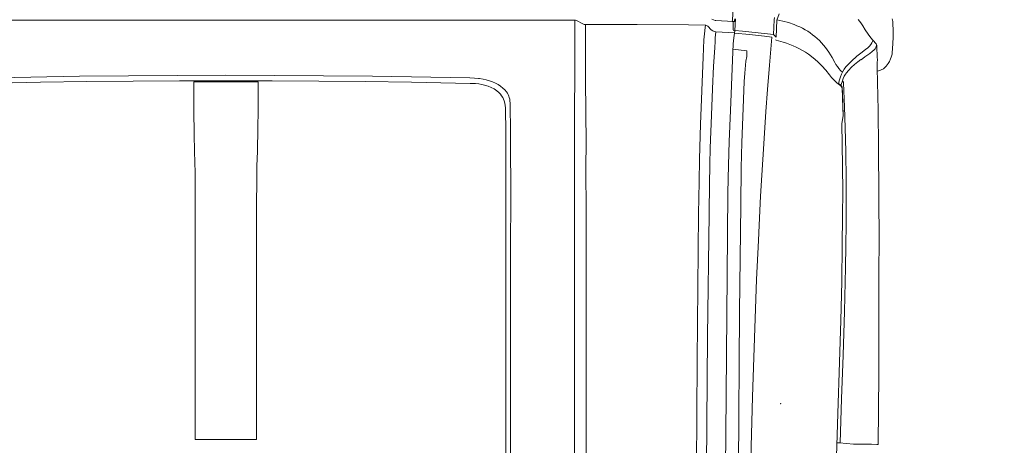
# Model space of a CAD drawing. Header units: millimetres. Extents: x 2204655785 to 2205143108, y 485765510 to 486291538.
# Tile 97 of 156: x 2204986560 to 2204988486, y 486182934 to 486183767. Entities that reach past the tile are written whole.
import ezdxf
from ezdxf.enums import TextEntityAlignment as Align
from ezdxf.lldxf.tags import DXFTag

# ---------------------------------------------------------------- set-up
doc = ezdxf.new("R2010")
doc.units = ezdxf.units.MM
doc.linetypes.add('НЕВИДИМАЯX2', pattern=[19.05, 12.7, -6.35])
for name, color, linetype in [('206ППР Панелевоз', 7, 'Continuous'), ('ППР_Автокран СКАТ-40', 7, 'Continuous'), ('ППР_Автокран_Опасная зона', 1, 'Continuous'), ('ППР_Опасная зона от крана', 1, 'Continuous'), ('ППР_Разрез', 5, 'Continuous'), ('ППР_Стрела', 7, 'Continuous')]:
    doc.layers.add(name, color=color, linetype=linetype)
doc.styles.add('ППРк_М1-1', font='GOST_Common Italic.ttf', dxfattribs={"height": 800})
doc.styles.add('ППРк_М1-1кран', font='GOST_Common Italic.ttf', dxfattribs={"width": 0.8, "height": 600})
tags = doc.linetypes.add('опасная зона_Кран', pattern='A,30,-8,4,-8,30,-8,4,-8,30,-8,4,[230,Bbox.shx,S=2.5,R=0,X=0,Y=-10],-6', length=148).pattern_tags.tags
tags[24] = DXFTag(74, 5)

# ---------------------------------------------------------------- blocks, each defined once
blk = doc.blocks.new('*U374')
at = {"layer": 'ППР_Опасная зона от крана', "linetype": 'опасная зона_Кран', "lineweight": 80, "ltscale": 100}
blk.add_arc((29475, 0), 54570, 270, 90, dxfattribs=at)
at = {"layer": 'ППР_Стрела', "linetype": 'НЕВИДИМАЯX2', "lineweight": 50, "ltscale": 100}
blk.add_arc((29475, 0), 38700, 270, 90, dxfattribs=at)
at = {"layer": 'ППР_Стрела', "linetype": 'Continuous', "lineweight": 100}
blk.add_arc((29475, 0), 35000, 270, 90, dxfattribs=at)
at = {"style": 'ППРк_М1-1', "width": 0.8}
for tag, p, height, flags in [('ОПАСНАЯ_ЗОНА', (25480.86, 21929.55), 800, 1), ('ОТЛЕТ_ГРУЗА', (25413.72, 20678.22), 800, 1), ('Кол-во_элементов', (2695.66, -1978.25), 1200, 8)]:
    blk.add_attdef(tag, p, '', height=height, dxfattribs=dict(at, flags=flags))
at = {"style": 'ППРк_М1-1', "width": 0.8, "flags": 8}
blk.add_attdef('МАРКА_КРАНА', text='', height=1200, dxfattribs=at).set_placement((8837.5, 818.17), align=Align.CENTER)
blk.add_attdef('ВЫСОТА', text='', height=1200, dxfattribs=at).set_placement((9134.89, -8454.02), align=Align.MIDDLE_CENTER)
at = {"layer": 'Defpoints', "style": 'ППРк_М1-1', "width": 0.8, "flags": 1}
for tag, p in [('МАКСИМАЛЬНАЯ_ДЛИНА_ГРУЗА', (25470.43, 19233.22)), ('ШИРИНА_ГРУЗА', (25397.01, 17803.51))]:
    blk.add_attdef(tag, p, '', height=800, dxfattribs=at)
at = {"layer": 'ППР_Разрез', "style": 'ППРк_М1-1кран', "width": 0.8, "flags": 8}
for tag, p in [('РАЗРЕЗ2', (-1027.85, 55181.17)), ('РАЗРЕЗ', (-1731.87, -54129.29))]:
    blk.add_attdef(tag, p, '', height=800, dxfattribs=at)
at = {"layer": 'ППР_Стрела', "style": 'ППРк_М1-1кран', "width": 0.8, "flags": 8}
for tag, p in [('ВЫСОТА_КРЮКА_ГОРИЗ', (-22781.64, 24557.61)), ('ВЫСОТА_КРЮКА_НАКЛ', (-23522.06, 23711.4)), ('ГАБАРИТ_СТРЕЛЫ', (-25019.84, 21408.72)), ('ВЫЛЕТ', (-19745.38, 16966.54))]:
    blk.add_attdef(tag, p, '', height=800, rotation=317, dxfattribs=at)
blk = doc.blocks.new('*U420')
at = {"layer": 'ППР_Опасная зона от крана', "linetype": 'опасная зона_Кран', "lineweight": 80, "ltscale": 100}
blk.add_arc((135, 0), 50270, 90, 270, dxfattribs=at)
at = {"layer": 'ППР_Стрела', "linetype": 'НЕВИДИМАЯX2', "lineweight": 50, "ltscale": 100}
blk.add_arc((135, 0), 38700, 90, 270, dxfattribs=at)
at = {"layer": 'ППР_Стрела', "linetype": 'Continuous', "lineweight": 100}
blk.add_arc((135, 0), 30700, 90, 270, dxfattribs=at)
at = {"style": 'ППРк_М1-1', "width": 0.8}
for tag, p, height, flags in [('ОПАСНАЯ_ЗОНА', (25480.86, 21929.55), 800, 1), ('ОТЛЕТ_ГРУЗА', (25413.72, 20678.22), 800, 1), ('Кол-во_элементов', (2695.66, -1978.25), 1200, 8)]:
    blk.add_attdef(tag, p, '', height=height, dxfattribs=dict(at, flags=flags))
at = {"style": 'ППРк_М1-1', "width": 0.8, "flags": 8}
blk.add_attdef('МАРКА_КРАНА', text='', height=1200, dxfattribs=at).set_placement((8837.5, 818.17), align=Align.CENTER)
blk.add_attdef('ВЫСОТА', text='', height=1200, dxfattribs=at).set_placement((9134.89, -8454.02), align=Align.MIDDLE_CENTER)
at = {"layer": 'Defpoints', "style": 'ППРк_М1-1', "width": 0.8, "flags": 1}
for tag, p in [('МАКСИМАЛЬНАЯ_ДЛИНА_ГРУЗА', (25470.43, 19233.22)), ('ШИРИНА_ГРУЗА', (25397.01, 17803.51))]:
    blk.add_attdef(tag, p, '', height=800, dxfattribs=at)
at = {"layer": 'ППР_Разрез', "style": 'ППРк_М1-1кран', "width": 0.8, "flags": 8}
for tag, p in [('РАЗРЕЗ2', (-1027.85, 55181.17)), ('РАЗРЕЗ', (-1731.87, -54129.29))]:
    blk.add_attdef(tag, p, '', height=800, dxfattribs=at)
at = {"layer": 'ППР_Стрела', "style": 'ППРк_М1-1кран', "width": 0.8, "flags": 8}
for tag, p in [('ВЫСОТА_КРЮКА_ГОРИЗ', (-19652.89, 21607.87)), ('ГАБАРИТ_СТРЕЛЫ', (-25019.84, 21408.72)), ('ВЫСОТА_КРЮКА_НАКЛ', (-20393.31, 20761.66)), ('ВЫЛЕТ', (-16616.63, 14016.8))]:
    blk.add_attdef(tag, p, '', height=800, rotation=317, dxfattribs=at)
blk = doc.blocks.new('*U53')
at = {"layer": '206ППР Панелевоз', "lineweight": 5}
for p, q in [((9221.8, 1308.1), (9219.3, 1307.1)), ((9224.4, 1308.6), (9221.8, 1308.1)), ((9228.9, 1308.8), (9224.4, 1308.6)), ((9242, 1309.2), (9228.9, 1308.8)), ((9254.8, 1309.1), (9242, 1309.2)), ((9268.3, 1308.6), (9254.8, 1309.1)), ((9285.7, 1307.4), (9268.3, 1308.6)), ((9288.5, 1306.9), (9285.7, 1307.4)), ((9294.7, 1305.4), (9288.5, 1306.9)), ((9288.5, 1306.9), (9288.5, 1306.9)), ((9297.8, 1304.2), (9294.7, 1305.4)), ((9303, 1301.8), (9297.8, 1304.2)), ((9306.9, 1299.5), (9303, 1301.8)), ((9309.8, 1297.6), (9306.9, 1299.5)), ((9312.3, 1295.5), (9309.8, 1297.6)), ((9315.7, 1292.2), (9312.3, 1295.5)), ((9317.5, 1290), (9315.7, 1292.2)), ((9261.3, 1269.3), (9268.4, 1276)), ((9268.4, 1276), (9269.7, 1276.8)), ((9268.4, 1276), (9270, 1276.4)), ((9268.4, 1276), (9268.4, 1276)), ((9269.7, 1276.8), (9271.2, 1277.3)), ((9270, 1276.4), (9271.9, 1276.5)), ((9271.2, 1277.3), (9271.9, 1277.4)), ((9271.9, 1277.4), (9296.2, 1277.7)), ((9271.9, 1276.5), (9273.8, 1276.2)), ((9273.8, 1276.2), (9275.8, 1275.4)), ((9275.8, 1275.4), (9278, 1274)), ((9278, 1274), (9280.2, 1272.1)), ((9280.2, 1272.1), (9283.6, 1268.3)), ((9296.2, 1277.7), (9297.5, 1278.2)), ((9297.5, 1278.2), (9298.8, 1278.4)), ((9298.8, 1278.4), (9300.1, 1278.5)), ((9300.1, 1278.5), (9301.5, 1278.3)), ((9301.5, 1278.3), (9303.1, 1277.8)), ((9303.1, 1277.8), (9315.8, 1277.8)), ((9315.8, 1277.8), (9398.5, 1279.5)), ((9319.6, 1285.8), (9317.5, 1290)), ((9320.5, 1283), (9319.6, 1285.8)), ((9321.6, 1277.9), (9320.5, 1283)), ((9398.5, 1279.5), (9471.3, 1280.6)), ((9471.3, 1280.6), (9564.7, 1281.4)), ((9564.7, 1281.4), (9658, 1281.7)), ((9658, 1281.7), (9710, 1280.8)), ((9710, 1280.8), (9778.7, 1281.2)), ((9778.7, 1281.2), (9847.3, 1281.4)), ((9847.3, 1281.4), (9915.9, 1281.1)), ((9915.9, 1281.1), (9984.5, 1280.5)), ((9984.5, 1280.5), (10053.1, 1279.7)), ((10052.7, 1276.9), (10052.4, 1266.5)), ((10053.1, 1279.7), (10052.7, 1276.9)), ((9241.1, 1254.6), (9233.4, 1249.9)), ((9249.3, 1260.2), (9241.1, 1254.6)), ((9256.7, 1265.6), (9249.3, 1260.2)), ((9261.3, 1269.3), (9256.7, 1265.6)), ((9262, 1269.3), (9261.3, 1269.3)), ((9264, 1268.8), (9262, 1269.3)), ((9266.7, 1267.5), (9264, 1268.8)), ((9269.8, 1265.4), (9266.7, 1267.5)), ((9272.9, 1262.7), (9269.8, 1265.4)), ((9276.1, 1259.4), (9272.9, 1262.7)), ((9279.7, 1255.2), (9276.1, 1259.4)), ((9286.6, 1246), (9279.7, 1255.2)), ((9283.6, 1268.3), (9287.4, 1263.3)), ((9287.4, 1263.3), (9294.1, 1253.6)), ((9294.1, 1253.6), (9299.4, 1246.5)), ((10052.4, 1266.5), (10052.2, 1234.3)), ((9227, 1245.6), (9220.8, 1241)), ((9233.4, 1249.9), (9227, 1245.6)), ((9292.8, 1238.4), (9286.6, 1246)), ((9302.2, 1227.9), (9292.8, 1238.4)), ((9299.4, 1246.5), (9299, 1246.1)), ((9299, 1246.1), (9303.6, 1239.9)), ((9303.6, 1239.9), (9309, 1233.3)), ((9309, 1233.3), (9313.9, 1227.9)), ((10052.2, 1234.3), (10052.2, 1231.8)), ((9308.6, 1221.3), (9302.2, 1227.9)), ((9313.7, 1216.8), (9308.6, 1221.3)), ((9318, 1213.5), (9313.7, 1216.8)), ((9313.9, 1227.9), (9320.4, 1221.6)), ((9320.4, 1221.6), (9325, 1217.7)), ((9325, 1217.7), (9327.9, 1215.6)), ((9327.9, 1215.6), (9331.9, 1213.4)), ((9344.9, 1212.1), (9391.7, 1214.1)), ((9391.7, 1214.1), (9433.1, 1215.4)), ((9433.1, 1215.4), (9479, 1216.4)), ((9479, 1216.4), (9535.1, 1217)), ((9535.1, 1217), (9578, 1217.1)), ((9578, 1217.1), (9620.8, 1217)), ((9620.8, 1217), (9663.7, 1216.5)), ((9663.7, 1216.5), (9706.5, 1215.8)), ((9706.5, 1215.8), (9792.2, 1213.8)), ((9792.2, 1213.8), (9877.9, 1211.3)), ((10052.2, 1231.8), (10049.7, 1204.2)), ((9295.1, 1189.8), (9304.7, 1194.8)), ((9304.7, 1194.8), (9309, 1197.3)), ((9309, 1197.3), (9313.1, 1200)), ((9313.1, 1200), (9317, 1202.9)), ((9317, 1202.9), (9320.7, 1206.2)), ((9322.3, 1210.9), (9318, 1213.5)), ((9320.7, 1206.2), (9323.9, 1210)), ((9328.1, 1207.8), (9322.3, 1210.9)), ((9332.8, 1205.9), (9328.1, 1207.8)), ((9331.9, 1213.4), (9336, 1211.6)), ((9338.8, 1203.9), (9332.8, 1205.9)), ((9336, 1211.6), (9341, 1209.8)), ((9346.2, 1201.9), (9338.8, 1203.9)), ((9339.8, 1193.6), (9344.5, 1198.9)), ((9341, 1209.8), (9342, 1211)), ((9341, 1209.8), (9348.3, 1207.6)), ((9342, 1211), (9343.4, 1211.8)), ((9343.4, 1211.8), (9344.9, 1212.1)), ((9344.5, 1198.9), (9346.6, 1201.8)), ((9350, 1207.2), (9346.2, 1201.9)), ((9346.6, 1201.8), (9350.4, 1207.1)), ((9346.6, 1201.8), (9346.6, 1201.8)), ((9348.3, 1207.6), (9350, 1207.2)), ((9350.4, 1207.6), (9350.1, 1207.2)), ((9350.4, 1207.1), (9354.7, 1209.3)), ((9351.4, 1208.5), (9350.4, 1207.6)), ((9352.8, 1209.1), (9351.4, 1208.5)), ((9354.2, 1209.4), (9352.8, 1209.1)), ((9365.1, 1209.9), (9354.2, 1209.4)), ((9354.7, 1209.3), (9393.5, 1210.9)), ((9408.5, 1211.5), (9365.1, 1209.9)), ((9393.5, 1210.9), (9409, 1211.4)), ((9409, 1211.4), (9408.5, 1211.5)), ((9409, 1211.4), (9424.9, 1208.8)), ((9424.9, 1208.8), (9426.8, 1208.6)), ((9426.8, 1208.6), (9462.7, 1209.5)), ((9462.7, 1209.5), (9510.6, 1210.2)), ((9510.6, 1210.2), (9555.7, 1210.5)), ((9555.7, 1210.5), (9606.5, 1210.3)), ((9606.5, 1210.3), (9661.9, 1209.7)), ((9661.9, 1209.7), (9733.6, 1208.5)), ((9733.6, 1208.5), (9810.1, 1206.7)), ((9810.1, 1206.7), (9891.9, 1204.3)), ((9877.9, 1211.3), (9963.6, 1208.4)), ((9891.9, 1204.3), (9991.8, 1201)), ((9963.6, 1208.4), (10049.5, 1205.2)), ((9991.8, 1201), (10186.6, 1194.2)), ((10049.5, 1205.2), (10049.4, 1199)), ((10049.7, 1204.2), (10049.5, 1204.2)), ((9270.8, 1173), (9275.4, 1176.7)), ((9275.4, 1176.7), (9280.1, 1180.3)), ((9280.1, 1180.3), (9285, 1183.6)), ((9285, 1183.6), (9290, 1186.8)), ((9290, 1186.8), (9295.1, 1189.8)), ((9319.9, 1177.2), (9311.2, 1169.5)), ((9329, 1184.4), (9319.9, 1177.2)), ((9329, 1184.4), (9334.6, 1188.8)), ((9334.6, 1188.8), (9339.8, 1193.6)), ((9250.6, 1151.6), (9254.3, 1156.2)), ((9254.3, 1156.2), (9258.1, 1160.6)), ((9258.1, 1160.6), (9262.2, 1164.9)), ((9262.2, 1164.9), (9266.4, 1169.1)), ((9266.4, 1169.1), (9270.8, 1173)), ((9303.1, 1161.3), (9295.5, 1152.6)), ((9311.2, 1169.5), (9303.1, 1161.3)), ((9238, 1131.7), (9240.8, 1136.8)), ((9240.8, 1136.8), (9243.9, 1141.9)), ((9243.9, 1141.9), (9247.1, 1146.8)), ((9247.1, 1146.8), (9250.6, 1151.6)), ((9284.8, 1137.6), (9281.2, 1131.7)), ((9288.6, 1143.3), (9284.8, 1137.6)), ((9295.5, 1152.6), (9288.6, 1143.3)), ((9230.7, 1115.6), (9232.9, 1121)), ((9232.9, 1121), (9235.3, 1126.4)), ((9235.3, 1126.4), (9238, 1131.7)), ((9274.8, 1119.5), (9272, 1113.2)), ((9277.9, 1125.7), (9274.8, 1119.5)), ((9281.2, 1131.7), (9277.9, 1125.7)), ((9223.8, 1093.1), (9226.9, 1104.5)), ((9226.9, 1104.5), (9230.7, 1115.6)), ((9267.1, 1100.3), (9265, 1093.8)), ((9269.4, 1106.8), (9267.1, 1100.3)), ((9272, 1113.2), (9269.4, 1106.8)), ((9221.9, 1081.4), (9209.9, 1086.4)), ((9221.3, 1081.6), (9223.8, 1093.1)), ((9255.2, 1080.1), (9221.9, 1081.4)), ((9221.9, 1081.4), (9221.9, 1081.4)), ((9249.9, 1075.2), (9255.2, 1080.1)), ((9261.3, 1080.1), (9260.7, 1078.9)), ((9265, 1093.8), (9261.3, 1080.1)), ((9217, 1076.7), (9221.6, 1076.3)), ((9221.6, 1076.3), (9249.9, 1075.2)), ((9249.9, 1075.2), (9246.7, 1044.9)), ((9253.4, 1057.4), (9255.4, 1072.1)), ((9255.4, 1072.1), (9310.2, 1067.2)), ((9310.2, 1067.2), (9357.7, 1063.4)), ((9357.7, 1063.4), (9401, 1060.1)), ((9401, 1060.1), (9453.8, 1056.5)), ((9246.7, 1044.9), (9243.7, 1014.6)), ((9249.9, 1028), (9253.4, 1057.4)), ((9453.8, 1056.5), (9566.6, 1049.9)), ((9566.6, 1049.9), (9623.3, 1046.9)), ((9623.3, 1046.9), (9653.1, 1045.4)), ((9653.1, 1045.4), (9729.6, 1042.1)), ((9729.6, 1042.1), (9806.2, 1039.1)), ((9247.2, 998.5), (9249.9, 1028)), ((9278.7, 995.6), (9281.9, 1023.1)), ((9281.9, 1023.1), (9293.4, 1023.1)), ((9293.4, 1023.1), (9302.1, 1020.8)), ((9806.2, 1039.1), (9882.7, 1036.5)), ((9882.7, 1036.5), (9959.2, 1034.2)), ((9959.2, 1034.2), (10081.3, 1030.9)), ((9243.7, 1014.6), (9242.1, 999.5)), ((9302.1, 1020.8), (9325.9, 1018.9)), ((9325.9, 1018.9), (9342.2, 1017.9)), ((9342.2, 1017.9), (9411.4, 1015.1)), ((9411.4, 1015.1), (9461.8, 1013.4)), ((9461.8, 1013.4), (9511.3, 1012.1)), ((9511.3, 1012.1), (9583.9, 1010.9)), ((9583.9, 1010.9), (9793, 1008.8)), ((9793, 1008.8), (10134.2, 1006)), ((9221.5, 994.9), (9199.3, 996.2)), ((9242.1, 999.5), (9219.4, 1000.7)), ((9219.6, 999.3), (9222.8, 999)), ((9224.4, 994.4), (9221.5, 994.9)), ((9222.7, 962.5), (9225, 996)), ((9222.8, 999), (9224.5, 998.5)), ((9224.5, 995.2), (9224.4, 994.4)), ((9224.5, 998.5), (9224.5, 995.2)), ((9225, 996), (9240.2, 996)), ((9240.2, 996), (9241.3, 996.2)), ((9240.2, 996), (9240.2, 996)), ((9241.3, 996.2), (9242.2, 996.9)), ((9242.1, 999.5), (9243.2, 999.4)), ((9242.1, 999.5), (9242.1, 999.5)), ((9242.2, 996.9), (9242.7, 997.9)), ((9242.7, 997.9), (9242.8, 999.3)), ((9242.8, 999.3), (9247.2, 998.5)), ((9246.9, 998.6), (9244.7, 962.5)), ((9247.2, 998.5), (9256.6, 997.3)), ((9256.6, 997.3), (9268.7, 996.2)), ((9268.7, 996.2), (9300.1, 994.6)), ((9300.1, 994.6), (9398.7, 990.6)), ((9398.7, 990.6), (9459.8, 988.4)), ((9459.8, 988.4), (9506, 987)), ((9506, 987), (9559.9, 986)), ((9559.9, 986), (9721.4, 984.3)), ((9721.4, 984.3), (10032.6, 981.6)), ((10032.6, 981.6), (10398.5, 978.9)), ((9220, 954.7), (9221.6, 957.6)), ((9221.6, 957.6), (9222.5, 960.9)), ((9222.5, 960.9), (9222.7, 962.5)), ((9232.3, 944.1), (9231.9, 942.7)), ((9232.9, 945.4), (9232.3, 944.1)), ((9233.9, 946.5), (9232.9, 945.4)), ((9241, 953.4), (9233.9, 946.5)), ((9233.9, 946.5), (9233.9, 946.5)), ((9242.9, 956.1), (9241, 953.4)), ((9244.1, 959.2), (9242.9, 956.1)), ((9244.7, 962.5), (9244.1, 959.2)), ((9256.4, 961.2), (9244.7, 962.5)), ((9244.7, 962.5), (9244.7, 962.5)), ((9264.4, 960.6), (9256.4, 961.2)), ((9275.2, 960.1), (9264.4, 960.6)), ((9276.1, 960), (9275.2, 960.1)), ((9312.4, 957.8), (9276.1, 960)), ((9356.3, 955.7), (9312.4, 957.8)), ((9408.2, 953.5), (9356.3, 955.7)), ((9356.3, 955.7), (9356.3, 955.7)), ((9472.4, 951.3), (9408.2, 953.5)), ((9504.3, 950.5), (9472.4, 951.3)), ((9509, 950.4), (9504.3, 950.5)), ((9539.9, 949.9), (9509, 950.4)), ((9601.9, 948.9), (9539.9, 949.9)), ((9840.4, 946.2), (9601.9, 948.9)), ((10138.6, 943.3), (9840.4, 946.2)), ((9231.5, 908.5), (9231.9, 942)), ((9231.9, 942.7), (9231.9, 942)), ((9231.9, 942), (9236.6, 941.1)), ((9236.6, 941.1), (9248.6, 939.9)), ((9248.6, 939.9), (9260.5, 939)), ((9260.5, 939), (9294.4, 937.5)), ((9294.4, 937.5), (9425.8, 932.5)), ((9425.8, 932.5), (9494.5, 930.3)), ((9494.5, 930.3), (9538.5, 929.3)), ((9538.5, 929.3), (9600.9, 928.5)), ((9600.9, 928.5), (9600.9, 928.5)), ((9600.9, 928.5), (9888.4, 926)), ((9888.4, 926), (10196.1, 923.6)), ((9230.8, 808), (9231.5, 908.5)), ((9230.6, 707.5), (9230.8, 808)), ((9229.5, 702.1), (9222.5, 689.3)), ((9230.3, 704.7), (9229.5, 702.1)), ((9230.6, 707.5), (9230.3, 704.7)), ((9232.9, 707.4), (9230.6, 707.5)), ((9245.7, 707.5), (9232.9, 707.4)), ((9298, 707.3), (9245.7, 707.5)), ((9339.4, 707.5), (9298, 707.3)), ((9463.8, 708.3), (9339.4, 707.5)), ((9508.6, 708.1), (9463.8, 708.3)), ((9601.1, 708.8), (9508.6, 708.1)), ((9660.2, 708.6), (9601.1, 708.8)), ((9883.3, 708.4), (9660.2, 708.6)), ((10136.4, 708.5), (9883.3, 708.4)), ((9221.9, 687.6), (9221.8, 686.3)), ((9221.8, -678.8), (9221.8, 686.3)), ((9221.8, 686.3), (9320.1, 686.3)), ((9222.5, 689.3), (9221.9, 687.6)), ((9320.1, 686.3), (9407.8, 686)), ((9407.8, 686), (9460.4, 685.8)), ((9460.4, 685.8), (9530.1, 685.7)), ((9530.1, 685.7), (9615, 685.4)), ((9615, 685.4), (10030.8, 685.5)), ((10030.8, 685.5), (10833.4, 685.3)), ((9373.6, 558.1), (9376.5, 558.9)), ((9376.5, 558.9), (9379.4, 559.4)), ((9379.4, 559.4), (9385.3, 559.9)), ((9385.3, 559.9), (9442.7, 560.6)), ((9442.7, 560.6), (9580.1, 560.9)), ((9580.1, 560.9), (9657.6, 560.6)), ((9657.6, 560.6), (10076.9, 560.6)), ((9348.2, 536.3), (9351.4, 541.1)), ((9351.4, 541.1), (9354.9, 545.4)), ((9354.9, 545.4), (9358.6, 549.3)), ((9358.6, 549.3), (9362.5, 552.5)), ((9362.5, 552.5), (9365.2, 554.3)), ((9367.2, 541), (9363.4, 537.5)), ((9365.2, 554.3), (9367.9, 555.8)), ((9370.1, 543.2), (9367.2, 541)), ((9367.9, 555.8), (9370.7, 557.1)), ((9373.4, 545.3), (9370.1, 543.2)), ((9370.7, 557.1), (9373.6, 558.1)), ((9376.8, 547), (9373.4, 545.3)), ((9380.1, 548.3), (9376.8, 547)), ((9384.5, 549.5), (9380.1, 548.3)), ((9388.9, 550.3), (9384.5, 549.5)), ((9393.9, 550.6), (9388.9, 550.3)), ((9400.6, 550.6), (9393.9, 550.6)), ((9435.4, 551.1), (9400.6, 550.6)), ((9475.6, 551.2), (9435.4, 551.1)), ((9562.8, 551.4), (9475.6, 551.2)), ((9654.3, 551.2), (9562.8, 551.4)), ((10139.9, 551.2), (9654.3, 551.2)), ((9340.7, 519.5), (9342.8, 525.4)), ((9342.8, 525.4), (9345.4, 531)), ((9345.4, 531), (9348.2, 536.3)), ((9353.6, 522.6), (9351.2, 516.6)), ((9356.7, 528.6), (9353.6, 522.6)), ((9360.3, 533.8), (9356.7, 528.6)), ((9363.4, 537.5), (9360.3, 533.8)), ((9336.4, 500.1), (9337.4, 506.7)), ((9337.4, 506.7), (9338.9, 513.2)), ((9338.9, 513.2), (9340.7, 519.5)), ((9347.9, 504.2), (9347, 498.6)), ((9349.1, 509.7), (9347.9, 504.2)), ((9351.2, 516.6), (9349.1, 509.7)), ((9335.2, 481.1), (9335.5, 490.2)), ((9335.5, 490.2), (9336.2, 497.8)), ((9336.2, 497.8), (9336.4, 500.1)), ((9346.3, 491.7), (9345.8, 481.4)), ((9347, 498.6), (9346.3, 491.7)), ((9331.9, 290.2), (9335.2, 481.1)), ((9345.8, 481.3), (9343.6, 366.8)), ((9345.8, 481.4), (9345.8, 481.3)), ((9343.6, 366.8), (9342.3, 276)), ((9330.8, 194.7), (9331.9, 290.2)), ((9342.3, 276), (9341.5, 185.3)), ((9330.1, 99.2), (9330.8, 194.7)), ((9341.5, 185.3), (9341.1, 94.5)), ((9329.9, 3.7), (9330.1, 99.2)), ((9341.1, 94.5), (9341.1, -87)), ((9398.6, 66.7), (9342.7, 66.7)), ((9342.7, 66.7), (9342.7, -59.3)), ((9432.9, 66), (9398.6, 66.7)), ((9479.4, 65.2), (9432.9, 66)), ((9507.3, 64.4), (9479.4, 65.2)), ((9534.8, 64), (9507.3, 64.4)), ((9584.8, 63.8), (9534.8, 64)), ((10031.6, 63.8), (9584.8, 63.8)), ((10043, 63.8), (10031.6, 63.8)), ((10031.6, 63.8), (10031.6, 63.8)), ((10042.9, 51.8), (10043, 63.8)), ((10043, 3.7), (10042.9, 51.8)), ((9330.1, -91.7), (9329.9, 3.7)), ((10042.9, -8.3), (10043, 3.7)), ((10043, -56.3), (10042.9, -8.3)), ((9445, -58.2), (9479.4, -57.7)), ((9479.4, -57.7), (9520.8, -56.7)), ((9520.8, -56.7), (9563.5, -56.3)), ((9563.5, -56.3), (10043, -56.3)), ((9342.7, -59.3), (9398.6, -59.3)), ((9398.6, -59.3), (9445, -58.2)), ((9330.8, -187.2), (9330.1, -91.7)), ((9341.1, -87), (9341.5, -177.8)), ((9331.9, -282.7), (9330.8, -187.2)), ((9341.5, -177.8), (9342.3, -268.5)), ((9342.3, -268.5), (9343.6, -359.3)), ((9335.2, -473.7), (9331.9, -282.7)), ((9343.6, -359.3), (9345.8, -473.8))]:
    blk.add_line(p, q, dxfattribs=at)
blk.add_point((9972.6, 1089), dxfattribs=at)
blk = doc.blocks.new('*U778')
at = {"layer": 'ППР_Автокран_Опасная зона', "color": 1, "linetype": 'опасная зона_Кран', "lineweight": 80, "ltscale": 100}
blk.add_arc((-3.65, 4.56), 29000, 319.788537, 219.788112, dxfattribs=at)

msp = doc.modelspace()

# ---------------------------------------------------------------- block references
msp.add_blockref('*U374', (2204954762.1, 486208475.8))

# ---------------------------------------------------------------- next in the draw order: block references
at = {"rotation": 270}
msp.add_blockref('*U420', (2205009908.3, 486171614.7), dxfattribs=at)

# ---------------------------------------------------------------- next in the draw order: block references
msp.add_blockref('*U53', (2204986959.3, 486192988), dxfattribs=at)

# ---------------------------------------------------------------- next in the draw order: block references
at = {"layer": 'ППР_Автокран СКАТ-40', "rotation": 180}
msp.add_blockref('*U778', (2204992903.8, 486169018.3), dxfattribs=at)

# ---------------------------------------------------------------- next in the draw order: block references
at = {"layer": 'ППР_Автокран СКАТ-40', "rotation": 270}
msp.add_blockref('*U778', (2204967067.2, 486180827.7), dxfattribs=at)

doc.saveas('drawing.dxf')
